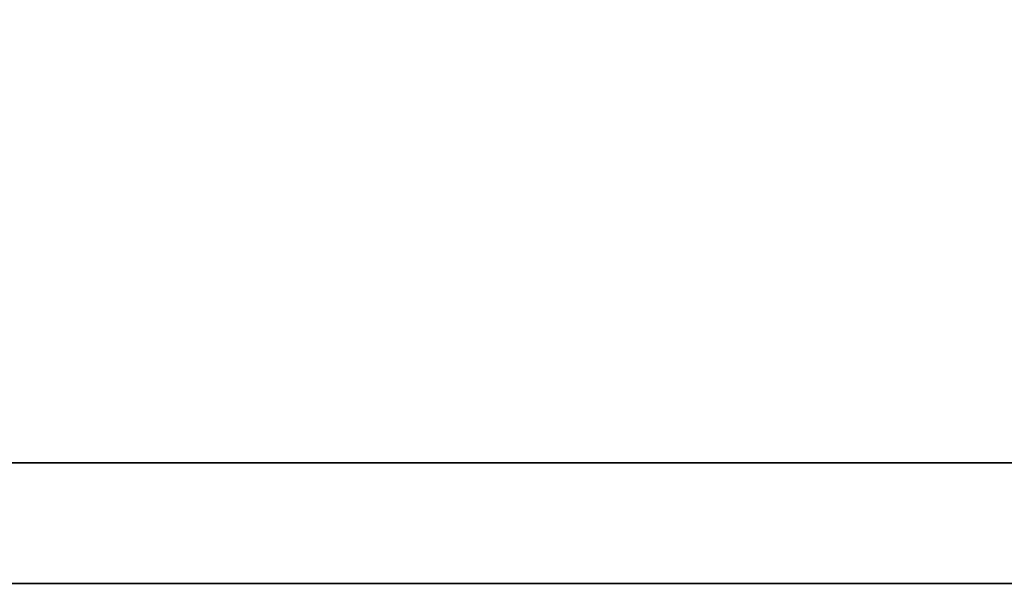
# Model space of a CAD drawing. Header units: millimetres. Extents: x 185 to 1898, y 244 to 576.
# Tile 24 of 51: x 1697.76 to 1699.58, y 342.74 to 343.78. Entities that reach past the tile are written whole.
import ezdxf

# ---------------------------------------------------------------- set-up
doc = ezdxf.new("R2010")
doc.units = ezdxf.units.MM
doc.layers.add('DIM', color=4, linetype='CONTINUOUS')
doc.layers.add('layer 1', color=7, linetype='CONTINUOUS')

# ---------------------------------------------------------------- blocks, each defined once
blk = doc.blocks.new('TBI MOTION logo(完整正式版)')
at = {"layer": 'layer 1', "color": 22, "lineweight": 35}
blk.add_open_spline([(75.90875, -9.47875), (75.90875, -9.47875), (75.90875, -12.28625), (75.90875, -12.28625), (75.90875, -12.28625), (75.90875, -12.28625), (75.90875, -12.47875), (75.90875, -12.47875), (75.90875, -12.47875), (75.90875, -12.47875), (75.71625, -12.47875), (75.71625, -12.47875), (75.71625, -12.47875), (75.71625, -12.47875), (-88.32875, -12.47875), (-88.32875, -12.47875), (-88.32875, -12.47875), (-88.32875, -12.47875), (-88.32875, -13.29375), (-88.32875, -13.29375), (-88.32875, -13.29375), (-88.32875, -13.29375), (82.89125, -13.29375), (82.89125, -13.29375), (82.89125, -13.29375), (82.89125, -13.29375), (75.90875, -9.47875), (75.90875, -9.47875)], degree=3, knots=[0, 0, 0, 0, 0.1428571, 0.1428571, 0.1428571, 0.1428572, 0.2857143, 0.2857143, 0.2857143, 0.2857143, 0.4285714, 0.4285714, 0.4285714, 0.4285714, 0.5714286, 0.5714286, 0.5714286, 0.5714286, 0.7142857, 0.7142857, 0.7142857, 0.7142857, 0.8571429, 0.8571429, 0.8571429, 0.8571429, 1, 1, 1, 1], dxfattribs=at)

msp = doc.modelspace()

# ---------------------------------------------------------------- block references
at = {"layer": 'DIM', "color": 0, "xscale": 0.2736514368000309, "yscale": 0.2736514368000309, "zscale": 0.2736514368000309}
msp.add_blockref('TBI MOTION logo(完整正式版)', (1716.4583, 346.3778), dxfattribs=at)

doc.saveas('drawing.dxf')
